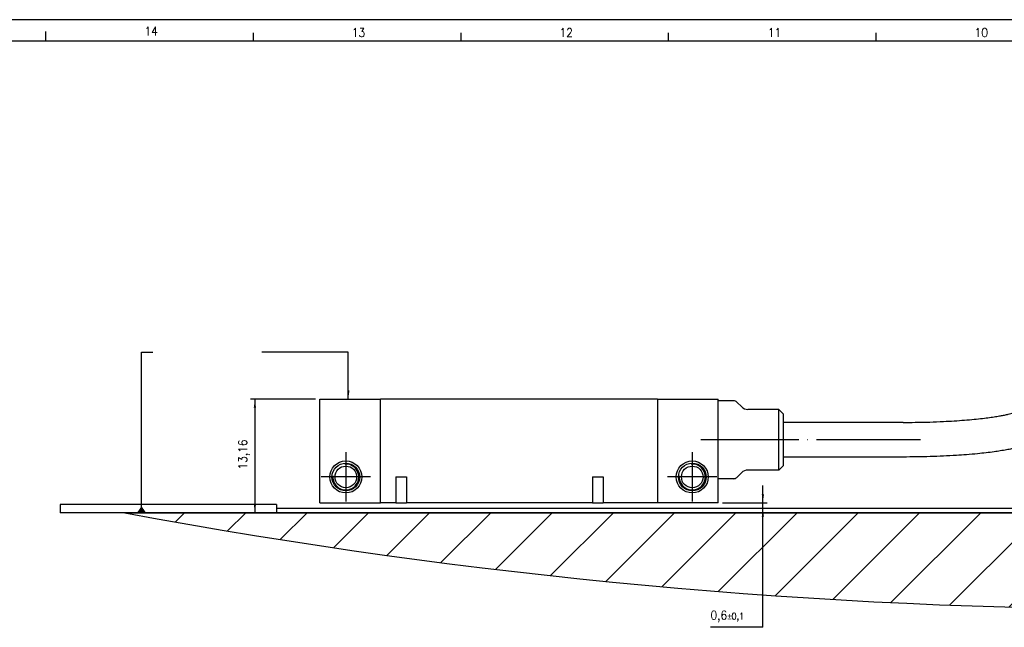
# Model space of a CAD drawing. Header units: millimetres. Extents: x -235 to 1945, y -109 to 485.
# Tile 5 of 20: x -77 to 150, y 344 to 485. Entities that reach past the tile are written whole.
import ezdxf

# ---------------------------------------------------------------- set-up
doc = ezdxf.new("R2010")
doc.units = ezdxf.units.MM
doc.linetypes.add('DOT_CENTER', pattern=[14, 12, -1, 0, -1])
doc.layers.add('1', color=7, linetype='Continuous')
doc.styles.add('CONVERTER_11', font='txt.shx', dxfattribs={"width": 0.9})
doc.dimstyles.new('ME10_DIM_13', dxfattribs={"dimtxt": 1, "dimasz": 1, "dimexe": 0.5, "dimexo": 0.5, "dimgap": 0.5, "dimtad": 1, "dimdsep": 46, "dimtxsty": 'CONVERTER_11', "dimsah": 1, "dimcen": 0.09, "dimclrd": 2, "dimclre": 2, "dimclrt": 2, "dimadec": 0, "dimazin": 0, "dimtfac": 1, "dimtdec": 4, "dimtix": 1, "dimtmove": 0, "dimatfit": 3, "dimfxl": 1, "dimtolj": 1, "dimtzin": 0, "dimarcsym": 0})
doc.dimstyles.new('ME10_DIM_14', dxfattribs={"dimtxt": 1, "dimasz": 1, "dimexe": 0.5, "dimexo": 0.5, "dimgap": 0.5, "dimtad": 1, "dimtih": 1, "dimtoh": 1, "dimdsep": 46, "dimtxsty": 'CONVERTER_11', "dimsah": 1, "dimcen": 0.09, "dimclrd": 2, "dimclre": 2, "dimclrt": 2, "dimadec": 0, "dimazin": 0, "dimtol": 1, "dimtp": 0.1, "dimtm": 0.1, "dimtfac": 0.75, "dimtdec": 0, "dimtix": 1, "dimtmove": 1, "dimatfit": 3, "dimfxl": 1, "dimtolj": 1, "dimtzin": 0, "dimarcsym": 0})
doc.dimstyles.get("Standard").update_dxf_attribs({"dimtxt": 0.18, "dimasz": 0.18, "dimexe": 0.18, "dimexo": 0.0625, "dimgap": 0.09, "dimtad": 0, "dimtih": 1, "dimtoh": 1, "dimdec": 4, "dimzin": 0, "dimdsep": 46, "dimtxsty": 'Standard', "dimcen": 0.09, "dimadec": 0, "dimazin": 0, "dimtfac": 1, "dimtdec": 4, "dimtofl": 0, "dimtmove": 0, "dimatfit": 3, "dimfxl": 1, "dimtolj": 1, "dimtzin": 0, "dimarcsym": 0})

# ---------------------------------------------------------------- blocks, each defined once
blk = doc.blocks.new('FLEJE_REGLA_EXPOSED_ADHESIVADA_1070__21', base_point=(-34, 185.42))
at = {"color": 7, "linetype": 'Continuous'}
for p, q in [((-34, 186.42), (-34, 185.42)), ((-9, 186.42), (-34, 186.42)), ((-9, 185.42), (-34, 185.42)), ((-9, 186.42), (-9, 185.98)), ((-9, 185.98), (0.5, 185.98)), ((-9, 185.98), (-9, 185.42)), ((-9, 185.48), (108.93, 185.48)), ((108.89, 185.42), (-9, 185.42)), ((0.5, 185.96), (0.5, 185.98)), ((0.5, 185.96), (2.5, 185.96)), ((0.5, 185.94), (0.5, 185.96)), ((2.5, 185.94), (0.5, 185.94)), ((2.5, 185.96), (2.5, 185.94)), ((3, 185.94), (2.5, 185.94)), ((3, 185.98), (4, 185.98)), ((3, 185.94), (3, 185.98)), ((4, 185.98), (4, 185.94)), ((4.5, 185.94), (4, 185.94)), ((4.5, 185.96), (6.5, 185.96)), ((4.5, 185.96), (4.5, 185.94)), ((6.5, 185.94), (4.5, 185.94)), ((6.5, 185.98), (50.5, 185.98)), ((6.5, 185.98), (6.5, 185.96)), ((6.5, 185.96), (6.5, 185.94)), ((50.5, 185.96), (50.5, 185.98)), ((50.5, 185.96), (52.5, 185.96)), ((50.5, 185.94), (50.5, 185.96)), ((52.5, 185.94), (50.5, 185.94)), ((52.5, 185.96), (52.5, 185.94)), ((53, 185.94), (52.5, 185.94)), ((53, 185.98), (54, 185.98)), ((53, 185.94), (53, 185.98)), ((54, 185.98), (54, 185.94)), ((54.5, 185.94), (54, 185.94)), ((54.5, 185.96), (56.5, 185.96)), ((54.5, 185.96), (54.5, 185.94)), ((56.5, 185.94), (54.5, 185.94)), ((56.5, 185.98), (100.5, 185.98)), ((56.5, 185.98), (56.5, 185.96)), ((56.5, 185.96), (56.5, 185.94))]:
    blk.add_line(p, q, dxfattribs=at)
blk = doc.blocks.new('CABEZA_REGLA_EXPOSED__23', base_point=(-4, 186.58))
at = {"color": 7, "linetype": 'Continuous'}
for p, q in [((-4, 186.58), (-4, 198.58)), ((-4, 198.58), (3, 198.58)), ((3, 186.58), (3, 198.58)), ((35, 198.58), (3, 198.58)), ((35, 198.58), (35, 186.58)), ((35, 198.58), (42, 198.58)), ((42, 198.38), (42, 198.58)), ((42, 189.38), (42, 198.38)), ((43.79, 198.38), (42, 198.38)), ((44.71, 197.67), (44.15, 198.23)), ((90.84, 198.5), (97.09, 198.5)), ((97.09, 194.52), (97.09, 198.5)), ((49, 197.38), (45.41, 197.38)), ((49.5, 196.88), (49, 197.38)), ((49, 190.38), (49, 197.38)), ((49.5, 196.88), (49.5, 190.88)), ((63.34, 195.88), (49.5, 195.88)), ((90.84, 194.5), (97.09, 194.5)), ((97.09, 194.5), (97.09, 194.52)), ((63.34, 191.88), (49.5, 191.88)), ((44.71, 190.09), (44.15, 189.53)), ((49, 190.38), (45.41, 190.38)), ((49.5, 190.88), (49, 190.38)), ((4.78, 189.58), (4.78, 186.58)), ((4.78, 189.58), (6.02, 189.58)), ((6.02, 189.58), (6.02, 186.58)), ((27.48, 189.58), (28.72, 189.58)), ((27.48, 189.58), (27.48, 186.58)), ((28.72, 189.58), (28.72, 186.58)), ((43.79, 189.38), (42, 189.38)), ((42, 186.58), (42, 189.38)), ((-4, 186.58), (3, 186.58)), ((4.78, 186.58), (3, 186.58)), ((4.78, 186.58), (6.02, 186.58)), ((27.48, 186.58), (6.02, 186.58)), ((27.48, 186.58), (28.72, 186.58)), ((35, 186.58), (28.72, 186.58)), ((42, 186.58), (35, 186.58))]:
    blk.add_line(p, q, dxfattribs=at)
for centre, radius in [((-1, 189.58), 1.85), ((-1, 189.58), 1.6), ((39, 189.58), 1.85), ((39, 189.58), 1.6), ((-1, 189.58), 1.25), ((39, 189.58), 1.25)]:
    blk.add_circle(centre, radius, dxfattribs=at)
for centre, radius, start, end in [((43.79, 197.88), 0.5, 45, 90), ((45.41, 198.38), 1, 225, 270), ((45.41, 189.38), 1, 90, 135), ((43.79, 189.88), 0.5, 270, 315)]:
    blk.add_arc(centre, radius, start, end, dxfattribs=at)
for points, knots in [([(76.46, 197.09), (76.66, 197.15), (77.11, 197.29), (77.73, 197.44), (78.34, 197.57), (78.94, 197.68), (79.61, 197.79), (80.38, 197.9), (81.25, 198.01), (82.32, 198.13), (83.48, 198.23), (85.3, 198.36), (87.74, 198.47), (89.8, 198.49), (90.84, 198.5)], [0, 0, 0, 0, 0.62921, 1.420102, 1.920735, 2.501937, 3.237484, 3.957403, 4.829088, 5.884032, 7.17488, 8.336975, 11.355926, 14.497743, 14.497743, 14.497743, 14.497743]), ([(63.34, 195.88), (63.81, 195.88), (64.84, 195.89), (66.39, 195.92), (67.89, 195.98), (69.22, 196.06), (70.41, 196.14), (71.5, 196.24), (72.46, 196.34), (73.29, 196.44), (73.98, 196.54), (74.56, 196.64), (75.05, 196.73), (75.54, 196.83), (76, 196.95), (76.33, 197.05), (76.46, 197.09)], [0, 0, 0, 0, 1.413116, 3.102191, 4.651907, 5.906161, 7.09527, 8.221899, 9.202189, 10.000254, 10.710252, 11.293708, 11.77051, 12.197773, 12.794938, 13.210054, 13.210054, 13.210054, 13.210054]), ([(90.84, 194.5), (90.32, 194.5), (89.29, 194.49), (87.82, 194.46), (86.38, 194.4), (85.02, 194.33), (83.75, 194.24), (82.65, 194.14), (81.72, 194.04), (80.91, 193.94), (80.22, 193.84), (79.63, 193.74), (79.14, 193.65), (78.65, 193.55), (78.18, 193.43), (77.86, 193.33), (77.72, 193.29)], [0, 0, 0, 0, 1.560231, 3.102192, 4.400354, 5.906162, 7.186391, 8.221899, 9.20219, 10.000254, 10.67575, 11.293709, 11.77051, 12.197773, 12.780892, 13.210055, 13.210055, 13.210055, 13.210055]), ([(77.72, 193.29), (77.52, 193.23), (77.07, 193.09), (76.45, 192.94), (75.84, 192.81), (75.24, 192.7), (74.57, 192.59), (73.78, 192.47), (72.91, 192.36), (71.84, 192.25), (70.7, 192.15), (68.88, 192.02), (66.44, 191.91), (64.39, 191.89), (63.34, 191.88)], [0, 0, 0, 0, 0.62921, 1.420102, 1.920735, 2.501937, 3.237484, 3.957403, 4.896846, 5.884032, 7.17488, 8.336975, 11.355926, 14.497743, 14.497743, 14.497743, 14.497743])]:
    blk.add_open_spline(points, degree=3, knots=knots, dxfattribs=at)
at = {"layer": '1', "color": 2, "linetype": 'DOT_CENTER'}
for p, q in [((88.84, 196.5), (99.09, 196.5)), ((45.79, 193.88), (40, 193.88)), ((46.71, 193.88), (42.15, 193.88)), ((65.34, 193.88), (43.41, 193.88)), ((-1, 192.43), (-1, 186.73)), ((39, 192.43), (39, 186.73)), ((1.85, 189.58), (-3.85, 189.58)), ((41.85, 189.58), (36.15, 189.58))]:
    blk.add_line(p, q, dxfattribs=at)
at = {"layer": '1', "color": 30, "linetype": 'Continuous'}
for centre in [(-1, 189.58), (39, 189.58)]:
    blk.add_arc(centre, 1.5, 175, 95, dxfattribs=at)
blk = doc.blocks.new('REGLA_EXPOSED_ADHESIVADA__24', base_point=(-34, 185.42))
for name, p in [('CABEZA_REGLA_EXPOSED__23', (-4, 186.58)), ('FLEJE_REGLA_EXPOSED_ADHESIVADA_1070__21', (-34, 185.42))]:
    blk.add_blockref(name, p)
blk = doc.blocks.new('EXA_1070__25', base_point=(-34, 185.42))
blk.add_blockref('REGLA_EXPOSED_ADHESIVADA__24', (-34, 185.42))
blk = doc.blocks.new('*D52')
at = {"layer": '1', "color": 2, "linetype": 'Continuous'}
for p, q in [((-4.5, 198.58), (-12, 198.58)), ((-11.5, 198.58), (-11.5, 185.42)), ((-9.5, 185.42), (-12, 185.42))]:
    blk.add_line(p, q, dxfattribs=at)
at = {"layer": '1', "color": 2}
for points in [[(-11.37, 197.58), (-11.63, 197.58), (-11.5, 198.58)], [(-11.63, 186.42), (-11.37, 186.42), (-11.5, 185.42)]]:
    blk.add_solid(points, dxfattribs=at)
at = {"layer": '1', "color": 2, "insert": (-12.1, 190.44), "char_height": 1, "attachment_point": 7, "rotation": 90, "line_spacing_factor": 0.60024, "style": 'CONVERTER_11'}
blk.add_mtext('13,16', dxfattribs=at)
blk = doc.blocks.new('*D53')
at = {"layer": '1', "color": 2, "linetype": 'Continuous'}
for p, q in [((47.15, 172.22), (47.15, 188.58)), ((42.5, 186.58), (47.65, 186.58)), ((1, 185.98), (47.65, 185.98)), ((47.15, 172.22), (41.11, 172.22))]:
    blk.add_line(p, q, dxfattribs=at)
at = {"layer": '1', "color": 2}
for points in [[(47.02, 187.58), (47.28, 187.58), (47.15, 186.58)], [(47.28, 184.98), (47.02, 184.98), (47.15, 185.98)]]:
    blk.add_solid(points, dxfattribs=at)
at = {"layer": '1', "color": 2, "insert": (41.11, 172.82), "char_height": 1, "attachment_point": 7, "rotation": 0.0001, "line_spacing_factor": 0.60024, "style": 'CONVERTER_11'}
blk.add_mtext('\\C2;0,6\\C2;\\H0.75;{\\Fgdt;`}0,1', dxfattribs=at)
blk = doc.blocks.new('Marco_a1', base_point=(184.81, 187.78))
at = {"layer": '1', "color": 2, "linetype": 'Continuous'}
for p, q in [((604.81, 484.78), (-235.19, 484.78)), ((-71.36, 482.06), (-71.36, 480.06)), ((-23.42, 481.78), (-23.42, 479.78)), ((24.52, 481.78), (24.52, 479.78)), ((72.46, 481.78), (72.46, 479.78)), ((120.4, 481.78), (120.4, 479.78))]:
    blk.add_line(p, q, dxfattribs=at)
at = {"layer": '1', "color": 7, "linetype": 'Continuous'}
blk.add_line((599.81, 479.78), (-215.19, 479.78), dxfattribs=at)
at = {"layer": '1', "color": 2, "char_height": 2, "attachment_point": 4, "line_spacing_factor": 1.20048, "style": 'CONVERTER_11'}
for s, insert in [('14', (-48.52, 482.14)), ('13', (-0.6, 481.8)), ('12', (47.35, 481.8)), ('11', (95.45, 481.8)), ('10', (143.2, 481.8))]:
    blk.add_mtext(s, dxfattribs=dict(at, insert=insert))
blk = doc.blocks.new('Top', base_point=(184.81, 187.78))
blk.add_blockref('Marco_a1', (184.81, 187.78))
blk = doc.blocks.new('_dummy_frame__38', base_point=(-235.19, -174.57))
blk.add_blockref('Top', (184.81, 187.78))
blk = doc.blocks.new('_dummy_frame__39', base_point=(-346.5, -309.51))
at = {"layer": '1'}
blk.add_blockref('_dummy_frame__38', (-235.19, -174.57), dxfattribs=at)
blk = doc.blocks.new('Inferior1', base_point=(54, 192))
at = {"layer": '1', "linetype": 'Continuous'}
h = blk.add_hatch(dxfattribs=at)
h.set_pattern_fill('_USER', color=3, scale=5, angle=45, pattern_type=0)
h.set_pattern_definition([(45, (0, 0), (-3.53553, 3.53553), [])])
edge = h.paths.add_edge_path()
edge.add_line((-26.5, 185.45), (214.5, 185.45))
edge.add_arc((94, 830.571), 656.279, 259.419838, 280.580162, ccw=False)
at = {"layer": '1', "color": 7, "linetype": 'Continuous'}
blk.add_line((-26.5, 185.45), (214.5, 185.45), dxfattribs=at)
blk.add_arc((94, 830.571), 656.279, 259.419838, 280.580162, dxfattribs=at)
at = {"layer": '1', "color": 2}
for points in [[(-0.845, 199.58), (-0.582, 199.58), (-0.713, 198.58)], [(-24.588, 186.2), (-25.118, 185.45), (-24.057, 185.45)]]:
    blk.add_solid(points, dxfattribs=at)
blk.add_blockref('EXA_1070__25', (-34, 185.42))
at = {"layer": '1'}
dim = blk.add_linear_dim(base=(-11.5, 198.58), p1=(-9, 185.42), p2=(-4, 198.58), angle=90, dimstyle='ME10_DIM_13', dxfattribs=at)
dim.commit()
dim.dimension.update_dxf_attribs({"geometry": '*D52', "text_midpoint": (-12.55, 191.97), "text_rotation": 90})
dim = blk.add_linear_dim(base=(47.147, 185.98), p1=(42, 186.58), p2=(0.5, 185.98), angle=90, dimstyle='ME10_DIM_14', dxfattribs=at)
dim.commit()
dim.dimension.update_dxf_attribs({"geometry": '*D53', "text_midpoint": (43.129, 173.268), "dimtype": 160, "text_rotation": 0.00014})
at = {"layer": '1', "color": 2, "linetype": 'Continuous', "has_arrowhead": 0}
for points in [[(-24.588, 185.45), (-24.588, 204.007), (-23.269, 204.007)], [(-0.713, 198.58), (-0.713, 204.007), (-10.713, 204.007)]]:
    blk.add_leader(points, dimstyle='Standard', dxfattribs=at)

msp = doc.modelspace()

# ---------------------------------------------------------------- block references
at = {"xscale": 2, "yscale": 2, "zscale": 2}
msp.add_blockref('Inferior1', (108, 384), dxfattribs=at)
at = {"layer": '1'}
msp.add_blockref('_dummy_frame__39', (-346.5, -309.51), dxfattribs=at)

doc.saveas('drawing.dxf')
